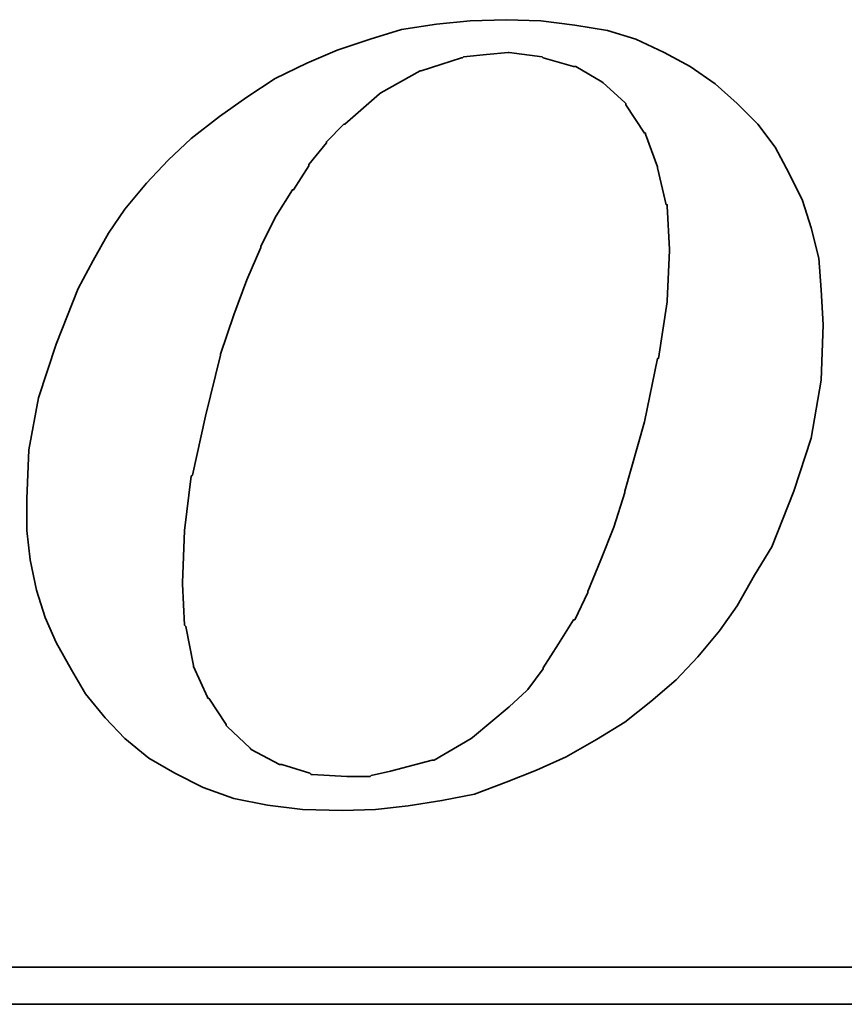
# Model space of a CAD drawing. Header units: millimetres. Extents: x -35 to 321, y -57 to 75.
# Tile 90 of 95: x 215.44 to 216.73, y 1.59 to 3.13. Entities that reach past the tile are written whole.
import ezdxf

# ---------------------------------------------------------------- set-up
doc = ezdxf.new("R2010")
doc.units = ezdxf.units.MM
doc.layers.add('DIM', color=4, linetype='Continuous')
doc.layers.add('layer 1', color=7, linetype='Continuous')

# ---------------------------------------------------------------- blocks, each defined once
blk = doc.blocks.new('TBI MOTION logo(完整正式版)')
at = {"layer": 'layer 1', "color": 22, "lineweight": 35}
for points, knots in [([(35.79625, -6.98375), (35.79625, -6.98375), (36.23125, -7.43875), (36.23125, -7.43875), (36.23125, -7.43875), (36.23125, -7.43875), (36.75625, -7.87125), (36.75625, -7.87125), (36.75625, -7.87125), (36.75625, -7.87125), (37.33125, -8.20375), (37.33125, -8.20375), (37.33125, -8.20375), (37.33125, -8.20375), (37.95625, -8.51875), (37.95625, -8.51875), (37.95625, -8.51875), (37.95625, -8.51875), (38.62625, -8.75875), (38.62625, -8.75875), (38.62625, -8.75875), (38.62625, -8.75875), (39.37125, -8.90375), (39.37125, -8.90375), (39.37125, -8.90375), (39.37125, -8.90375), (40.14125, -8.99875), (40.14125, -8.99875), (40.14125, -8.99875), (40.14125, -8.99875), (41.02625, -9.02375), (41.02625, -9.02375), (41.02625, -9.02375), (41.02625, -9.02375), (41.74625, -8.99875), (41.74625, -8.99875), (41.74625, -8.99875), (41.74625, -8.99875), (42.46625, -8.92375), (42.46625, -8.92375), (42.46625, -8.92375), (42.46625, -8.92375), (43.21125, -8.80625), (43.21125, -8.80625), (43.21125, -8.80625), (43.21125, -8.80625), (43.93125, -8.66375), (43.93125, -8.66375), (43.93125, -8.66375), (43.93125, -8.66375), (44.62625, -8.39875), (44.62625, -8.39875), (44.62625, -8.39875), (44.62625, -8.39875), (45.29625, -8.13375), (45.29625, -8.13375), (45.29625, -8.13375), (45.29625, -8.13375), (45.94625, -7.84375), (45.94625, -7.84375), (45.94625, -7.84375), (45.94625, -7.84375), (46.61625, -7.46375), (46.61625, -7.46375), (46.61625, -7.46375), (46.61625, -7.46375), (47.24125, -7.07875), (47.24125, -7.07875), (47.24125, -7.07875), (47.24125, -7.07875), (47.81625, -6.62375), (47.81625, -6.62375), (47.81625, -6.62375), (47.81625, -6.62375), (48.36875, -6.14375), (48.36875, -6.14375), (48.36875, -6.14375), (48.36875, -6.14375), (48.84625, -5.64125), (48.84625, -5.64125), (48.84625, -5.64125), (48.84625, -5.64125), (49.32625, -5.06375), (49.32625, -5.06375), (49.32625, -5.06375), (49.32625, -5.06375), (49.71125, -4.51374), (49.71125, -4.51374), (49.71125, -4.51374), (49.71125, -4.51374), (50.09625, -3.83874), (50.09625, -3.83874), (50.09625, -3.83874), (50.09625, -3.83874), (50.48125, -3.21374), (50.48125, -3.21374), (50.48125, -3.21374), (50.48125, -3.21374), (50.96125, -1.99125), (50.96125, -1.99125), (50.96125, -1.99125), (50.96125, -1.99125), (51.34375, -0.81875), (51.34375, -0.81875), (51.34375, -0.81875), (51.34375, -0.81875), (51.56125, 0.45624), (51.56125, 0.45624), (51.56125, 0.45624), (51.56125, 0.45624), (51.60625, 1.67624), (51.60625, 1.67624), (51.60625, 1.67624), (51.60625, 1.67624), (51.56125, 2.44625), (51.56125, 2.44625), (51.56125, 2.44625), (51.56125, 2.44625), (51.51125, 3.14125), (51.51125, 3.14125), (51.51125, 3.14125), (51.51125, 3.14125), (51.34375, 3.81125), (51.34375, 3.81125), (51.34375, 3.81125), (51.34375, 3.81125), (51.15125, 4.41125), (51.15125, 4.41125), (51.15125, 4.41125), (51.15125, 4.41125), (50.86125, 5.01125), (50.86125, 5.01125), (50.86125, 5.01125), (50.86125, 5.01125), (50.55125, 5.58875), (50.55125, 5.58875), (50.55125, 5.58875), (50.55125, 5.58875), (50.16625, 6.09125), (50.16625, 6.09125), (50.16625, 6.09125), (50.16625, 6.09125), (49.71125, 6.54875), (49.71125, 6.54875), (49.71125, 6.54875), (49.71125, 6.54875), (49.23125, 6.98125), (49.23125, 6.98125), (49.23125, 6.98125), (49.23125, 6.98125), (48.67875, 7.36625), (48.67875, 7.36625), (48.67875, 7.36625), (48.67875, 7.36625), (48.10375, 7.67625), (48.10375, 7.67625), (48.10375, 7.67625), (48.10375, 7.67625), (47.48125, 7.96375), (47.48125, 7.96375), (47.48125, 7.96375), (47.48125, 7.96375), (46.85625, 8.15625), (46.85625, 8.15625), (46.85625, 8.15625), (46.85625, 8.15625), (46.13625, 8.27624), (46.13625, 8.27624), (46.13625, 8.27624), (46.13625, 8.27624), (45.39125, 8.37125), (45.39125, 8.37125), (45.39125, 8.37125), (45.39125, 8.37125), (44.62625, 8.39624), (44.62625, 8.39624), (44.62625, 8.39624), (44.62625, 8.39624), (43.83625, 8.37125), (43.83625, 8.37125), (43.83625, 8.37125), (43.83625, 8.37125), (43.09125, 8.30125), (43.09125, 8.30125), (43.09125, 8.30125), (43.09125, 8.30125), (42.32125, 8.18125), (42.32125, 8.18125), (42.32125, 8.18125), (42.32125, 8.18125), (41.62875, 7.96375), (41.62875, 7.96375), (41.62875, 7.96375), (41.62875, 7.96375), (40.90625, 7.72625), (40.90625, 7.72625), (40.90625, 7.72625), (40.90625, 7.72625), (40.23624, 7.43625), (40.23624, 7.43625), (40.23624, 7.43625), (40.23624, 7.43625), (39.54124, 7.10125), (39.54124, 7.10125), (39.54124, 7.10125), (39.54124, 7.10125), (38.91625, 6.69125), (38.91625, 6.69125), (38.91625, 6.69125), (38.91625, 6.69125), (38.31625, 6.26125), (38.31625, 6.26125), (38.31625, 6.26125), (38.31625, 6.26125), (37.69125, 5.78125), (37.69125, 5.78125), (37.69125, 5.78125), (37.69125, 5.78125), (37.18625, 5.30125), (37.18625, 5.30125), (37.18625, 5.30125), (37.18625, 5.30125), (36.70625, 4.79624), (36.70625, 4.79624), (36.70625, 4.79624), (36.70625, 4.79624), (36.23125, 4.22125), (36.23125, 4.22125), (36.23125, 4.22125), (36.23125, 4.22125), (35.87124, 3.69375), (35.87124, 3.69375), (35.87124, 3.69375), (35.87124, 3.69375), (35.53125, 3.09125), (35.53125, 3.09125), (35.53125, 3.09125), (35.53125, 3.09125), (35.19875, 2.47125), (35.19875, 2.47125), (35.19875, 2.47125), (35.19875, 2.47125), (34.71625, 1.24625), (34.71625, 1.24625), (34.71625, 1.24625), (34.71625, 1.24625), (34.33125, 0.06874), (34.33125, 0.06874), (34.33125, 0.06874), (34.33125, 0.06874), (34.11625, -1.07875), (34.11625, -1.07875), (34.11625, -1.07875), (34.11625, -1.07875), (34.07125, -2.15875), (34.07125, -2.15875), (34.07125, -2.15875), (34.07125, -2.15875), (34.07125, -2.85375), (34.07125, -2.85375), (34.07125, -2.85375), (34.07125, -2.85375), (34.14125, -3.50375), (34.14125, -3.50375), (34.14125, -3.50375), (34.14125, -3.50375), (34.28625, -4.17375), (34.28625, -4.17375), (34.28625, -4.17375), (34.28625, -4.17375), (34.47625, -4.77624), (34.47625, -4.77624), (34.47625, -4.77624), (34.47625, -4.77624), (34.71625, -5.32625), (34.71625, -5.32625), (34.71625, -5.32625), (34.71625, -5.32625), (35.05375, -5.92875), (35.05375, -5.92875), (35.05375, -5.92875), (35.05375, -5.92875), (35.36375, -6.45375), (35.36375, -6.45375), (35.36375, -6.45375), (35.36375, -6.45375), (35.79625, -6.98375), (35.79625, -6.98375)], [0, 0, 0, 0, 0.01388889, 0.01388889, 0.01388889, 0.01388889, 0.02777778, 0.02777778, 0.02777778, 0.02777778, 0.04166667, 0.04166667, 0.04166667, 0.04166667, 0.05555556, 0.05555556, 0.05555556, 0.05555556, 0.06944444, 0.06944444, 0.06944444, 0.06944444, 0.08333333, 0.08333333, 0.08333333, 0.08333333, 0.09722222, 0.09722222, 0.09722222, 0.09722222, 0.11111111, 0.11111111, 0.11111111, 0.11111111, 0.125, 0.125, 0.125, 0.125, 0.13888889, 0.13888889, 0.13888889, 0.13888889, 0.15277778, 0.15277778, 0.15277778, 0.15277778, 0.16666667, 0.16666667, 0.16666667, 0.16666667, 0.18055556, 0.18055556, 0.18055556, 0.18055556, 0.19444444, 0.19444444, 0.19444444, 0.19444444, 0.20833333, 0.20833333, 0.20833333, 0.20833333, 0.22222222, 0.22222222, 0.22222222, 0.22222222, 0.23611111, 0.23611111, 0.23611111, 0.23611111, 0.25, 0.25, 0.25, 0.25, 0.26388889, 0.26388889, 0.26388889, 0.26388889, 0.27777778, 0.27777778, 0.27777778, 0.27777778, 0.29166667, 0.29166667, 0.29166667, 0.29166667, 0.30555556, 0.30555556, 0.30555556, 0.30555556, 0.31944444, 0.31944444, 0.31944444, 0.31944444, 0.33333333, 0.33333333, 0.33333333, 0.33333333, 0.34722222, 0.34722222, 0.34722222, 0.34722222, 0.36111111, 0.36111111, 0.36111111, 0.36111111, 0.375, 0.375, 0.375, 0.375, 0.38888889, 0.38888889, 0.38888889, 0.38888889, 0.40277778, 0.40277778, 0.40277778, 0.40277778, 0.41666667, 0.41666667, 0.41666667, 0.41666667, 0.43055556, 0.43055556, 0.43055556, 0.43055556, 0.44444444, 0.44444444, 0.44444444, 0.44444444, 0.45833333, 0.45833333, 0.45833333, 0.45833333, 0.47222222, 0.47222222, 0.47222222, 0.47222222, 0.48611111, 0.48611111, 0.48611111, 0.48611111, 0.5, 0.5, 0.5, 0.5, 0.51388889, 0.51388889, 0.51388889, 0.51388889, 0.52777778, 0.52777778, 0.52777778, 0.52777778, 0.54166667, 0.54166667, 0.54166667, 0.54166667, 0.55555556, 0.55555556, 0.55555556, 0.55555556, 0.56944444, 0.56944444, 0.56944444, 0.56944444, 0.58333333, 0.58333333, 0.58333333, 0.58333333, 0.59722222, 0.59722222, 0.59722222, 0.59722222, 0.61111111, 0.61111111, 0.61111111, 0.61111111, 0.625, 0.625, 0.625, 0.625, 0.63888889, 0.63888889, 0.63888889, 0.63888889, 0.65277778, 0.65277778, 0.65277778, 0.65277778, 0.66666667, 0.66666667, 0.66666667, 0.66666667, 0.68055556, 0.68055556, 0.68055556, 0.68055556, 0.69444444, 0.69444444, 0.69444444, 0.69444444, 0.70833333, 0.70833333, 0.70833333, 0.70833333, 0.72222222, 0.72222222, 0.72222222, 0.72222222, 0.73611111, 0.73611111, 0.73611111, 0.73611111, 0.75, 0.75, 0.75, 0.75, 0.76388889, 0.76388889, 0.76388889, 0.76388889, 0.77777778, 0.77777778, 0.77777778, 0.77777778, 0.79166667, 0.79166667, 0.79166667, 0.79166667, 0.80555556, 0.80555556, 0.80555556, 0.80555556, 0.81944444, 0.81944444, 0.81944444, 0.81944444, 0.83333333, 0.83333333, 0.83333333, 0.83333333, 0.84722222, 0.84722222, 0.84722222, 0.84722222, 0.86111111, 0.86111111, 0.86111111, 0.86111111, 0.875, 0.875, 0.875, 0.875, 0.88888889, 0.88888889, 0.88888889, 0.88888889, 0.90277778, 0.90277778, 0.90277778, 0.90277778, 0.91666667, 0.91666667, 0.91666667, 0.91666667, 0.93055556, 0.93055556, 0.93055556, 0.93055556, 0.94444444, 0.94444444, 0.94444444, 0.94444444, 0.95833333, 0.95833333, 0.95833333, 0.95833333, 0.97222222, 0.97222222, 0.97222222, 0.97222222, 0.98611111, 0.98611111, 0.98611111, 0.98611111, 1, 1, 1, 1]), ([(38.33875, 1.03124), (38.33875, 1.03124), (38.62625, 1.89625), (38.62625, 1.89625), (38.62625, 1.89625), (38.62625, 1.89625), (38.91625, 2.66375), (38.91625, 2.66375), (38.91625, 2.66375), (38.91625, 2.66375), (39.22625, 3.38125), (39.22625, 3.38125), (39.22625, 3.38125), (39.22625, 3.38125), (39.22625, 3.40624), (39.22625, 3.40624), (39.22625, 3.40624), (39.22625, 3.40624), (39.56124, 4.07624), (39.56124, 4.07624), (39.56124, 4.07624), (39.56124, 4.07624), (39.92125, 4.65125), (39.92125, 4.65125), (39.92125, 4.65125), (39.92125, 4.65125), (39.94625, 4.65125), (39.94625, 4.65125), (39.94625, 4.65125), (39.94625, 4.65125), (40.28125, 5.17875), (40.28125, 5.17875), (40.28125, 5.17875), (40.28125, 5.17875), (40.28125, 5.20375), (40.28125, 5.20375), (40.28125, 5.20375), (40.28125, 5.20375), (40.66875, 5.68625), (40.66875, 5.68625), (40.66875, 5.68625), (40.66875, 5.68625), (40.66875, 5.70625), (40.66875, 5.70625), (40.66875, 5.70625), (40.66875, 5.70625), (41.05124, 6.09125), (41.05124, 6.09125), (41.05124, 6.09125), (41.05124, 6.09125), (41.07625, 6.09125), (41.07625, 6.09125), (41.07625, 6.09125), (41.07625, 6.09125), (41.84125, 6.76625), (41.84125, 6.76625), (41.84125, 6.76625), (41.84125, 6.76625), (41.86625, 6.78625), (41.86625, 6.78625), (41.86625, 6.78625), (41.86625, 6.78625), (42.73125, 7.26624), (42.73125, 7.26624), (42.73125, 7.26624), (42.73125, 7.26624), (42.75625, 7.26624), (42.75625, 7.26624), (42.75625, 7.26624), (42.75625, 7.26624), (43.18625, 7.41125), (43.18625, 7.41125), (43.18625, 7.41125), (43.18625, 7.41125), (43.64125, 7.55625), (43.64125, 7.55625), (43.64125, 7.55625), (43.64125, 7.55625), (43.66625, 7.55625), (43.66625, 7.55625), (43.66625, 7.55625), (43.66625, 7.55625), (43.69125, 7.58124), (43.69125, 7.58124), (43.69125, 7.58124), (43.69125, 7.58124), (44.19125, 7.62625), (44.19125, 7.62625), (44.19125, 7.62625), (44.19125, 7.62625), (44.67125, 7.67625), (44.67125, 7.67625), (44.67125, 7.67625), (44.67125, 7.67625), (44.69625, 7.67625), (44.69625, 7.67625), (44.69625, 7.67625), (44.69625, 7.67625), (45.41875, 7.58124), (45.41875, 7.58124), (45.41875, 7.58124), (45.41875, 7.58124), (45.44125, 7.55625), (45.44125, 7.55625), (45.44125, 7.55625), (45.44125, 7.55625), (46.11125, 7.36625), (46.11125, 7.36625), (46.11125, 7.36625), (46.11125, 7.36625), (46.13625, 7.36625), (46.13625, 7.36625), (46.13625, 7.36625), (46.13625, 7.36625), (46.15875, 7.36625), (46.15875, 7.36625), (46.15875, 7.36625), (46.15875, 7.36625), (46.73625, 7.02624), (46.73625, 7.02624), (46.73625, 7.02624), (46.73625, 7.02624), (46.76125, 7.00624), (46.76125, 7.00624), (46.76125, 7.00624), (46.76125, 7.00624), (47.24125, 6.57124), (47.24125, 6.57124), (47.24125, 6.57124), (47.24125, 6.57124), (47.26625, 6.54875), (47.26625, 6.54875), (47.26625, 6.54875), (47.26625, 6.54875), (47.26625, 6.52375), (47.26625, 6.52375), (47.26625, 6.52375), (47.26625, 6.52375), (47.67375, 5.89875), (47.67375, 5.89875), (47.67375, 5.89875), (47.67375, 5.89875), (47.69625, 5.89875), (47.69625, 5.89875), (47.69625, 5.89875), (47.69625, 5.89875), (47.69625, 5.87625), (47.69625, 5.87625), (47.69625, 5.87625), (47.69625, 5.87625), (47.96125, 5.15625), (47.96125, 5.15625), (47.96125, 5.15625), (47.96125, 5.15625), (47.96125, 5.13125), (47.96125, 5.13125), (47.96125, 5.13125), (47.96125, 5.13125), (48.15125, 4.31875), (48.15125, 4.31875), (48.15125, 4.31875), (48.15125, 4.31875), (48.17625, 4.31875), (48.17625, 4.31875), (48.17625, 4.31875), (48.17625, 4.31875), (48.17625, 4.29125), (48.17625, 4.29125), (48.17625, 4.29125), (48.17625, 4.29125), (48.22625, 3.33125), (48.22625, 3.33125), (48.22625, 3.33125), (48.22625, 3.33125), (48.22625, 3.30875), (48.22625, 3.30875), (48.22625, 3.30875), (48.22625, 3.30875), (48.17625, 2.20624), (48.17625, 2.20624), (48.17625, 2.20624), (48.17625, 2.20624), (48.17625, 2.18124), (48.17625, 2.18124), (48.17625, 2.18124), (48.17625, 2.18124), (47.98375, 0.93624), (47.98375, 0.93624), (47.98375, 0.93624), (47.98375, 0.93624), (47.96125, 0.93624), (47.96125, 0.93624), (47.96125, 0.93624), (47.96125, 0.93624), (47.67375, -0.45874), (47.67375, -0.45874), (47.67375, -0.45874), (47.67375, -0.45874), (47.24125, -1.99125), (47.24125, -1.99125), (47.24125, -1.99125), (47.24125, -1.99125), (47.24125, -2.01874), (47.24125, -2.01874), (47.24125, -2.01874), (47.24125, -2.01874), (47.00125, -2.78375), (47.00125, -2.78375), (47.00125, -2.78375), (47.00125, -2.78375), (46.71125, -3.50375), (46.71125, -3.50375), (46.71125, -3.50375), (46.71125, -3.50375), (46.42625, -4.19875), (46.42625, -4.19875), (46.42625, -4.19875), (46.42625, -4.19875), (46.42625, -4.22375), (46.42625, -4.22375), (46.42625, -4.22375), (46.42625, -4.22375), (46.13625, -4.82374), (46.13625, -4.82374), (46.13625, -4.82374), (46.13625, -4.82374), (46.11125, -4.82374), (46.11125, -4.82374), (46.11125, -4.82374), (46.11125, -4.82374), (45.77625, -5.35125), (45.77625, -5.35125), (45.77625, -5.35125), (45.77625, -5.35125), (45.44125, -5.87875), (45.44125, -5.87875), (45.44125, -5.87875), (45.44125, -5.87875), (45.44125, -5.90375), (45.44125, -5.90375), (45.44125, -5.90375), (45.44125, -5.90375), (45.10625, -6.35875), (45.10625, -6.35875), (45.10625, -6.35875), (45.10625, -6.35875), (45.08125, -6.38375), (45.08125, -6.38375), (45.08125, -6.38375), (45.08125, -6.38375), (44.69625, -6.74375), (44.69625, -6.74375), (44.69625, -6.74375), (44.69625, -6.74375), (43.88375, -7.41625), (43.88375, -7.41625), (43.88375, -7.41625), (43.88375, -7.41625), (43.85625, -7.43875), (43.85625, -7.43875), (43.85625, -7.43875), (43.85625, -7.43875), (43.04125, -7.91875), (43.04125, -7.91875), (43.04125, -7.91875), (43.04125, -7.91875), (43.01625, -7.91875), (43.01625, -7.91875), (43.01625, -7.91875), (43.01625, -7.91875), (42.99625, -7.91875), (42.99625, -7.91875), (42.99625, -7.91875), (42.99625, -7.91875), (42.08125, -8.15875), (42.08125, -8.15875), (42.08125, -8.15875), (42.08125, -8.15875), (41.65125, -8.25625), (41.65125, -8.25625), (41.65125, -8.25625), (41.65125, -8.25625), (41.62875, -8.27875), (41.62875, -8.27875), (41.62875, -8.27875), (41.62875, -8.27875), (41.60125, -8.27875), (41.60125, -8.27875), (41.60125, -8.27875), (41.60125, -8.27875), (41.12125, -8.27875), (41.12125, -8.27875), (41.12125, -8.27875), (41.12125, -8.27875), (40.35624, -8.23125), (40.35624, -8.23125), (40.35624, -8.23125), (40.35624, -8.23125), (40.33125, -8.23125), (40.33125, -8.23125), (40.33125, -8.23125), (40.33125, -8.23125), (40.30625, -8.20375), (40.30625, -8.20375), (40.30625, -8.20375), (40.30625, -8.20375), (39.68375, -8.01375), (39.68375, -8.01375), (39.68375, -8.01375), (39.68375, -8.01375), (39.66124, -8.01375), (39.66124, -8.01375), (39.66124, -8.01375), (39.66124, -8.01375), (39.63625, -8.01375), (39.63625, -8.01375), (39.63625, -8.01375), (39.63625, -8.01375), (39.01125, -7.67875), (39.01125, -7.67875), (39.01125, -7.67875), (39.01125, -7.67875), (38.98875, -7.65375), (38.98875, -7.65375), (38.98875, -7.65375), (38.98875, -7.65375), (38.48625, -7.17375), (38.48625, -7.17375), (38.48625, -7.17375), (38.48625, -7.17375), (38.45875, -7.14875), (38.45875, -7.14875), (38.45875, -7.14875), (38.45875, -7.14875), (38.45875, -7.12875), (38.45875, -7.12875), (38.45875, -7.12875), (38.45875, -7.12875), (38.07625, -6.54875), (38.07625, -6.54875), (38.07625, -6.54875), (38.07625, -6.54875), (38.05125, -6.54875), (38.05125, -6.54875), (38.05125, -6.54875), (38.05125, -6.54875), (38.05125, -6.52875), (38.05125, -6.52875), (38.05125, -6.52875), (38.05125, -6.52875), (37.74125, -5.85375), (37.74125, -5.85375), (37.74125, -5.85375), (37.74125, -5.85375), (37.74125, -5.82875), (37.74125, -5.82875), (37.74125, -5.82875), (37.74125, -5.82875), (37.57375, -4.96875), (37.57375, -4.96875), (37.57375, -4.96875), (37.57375, -4.96875), (37.54625, -4.94375), (37.54625, -4.94375), (37.54625, -4.94375), (37.54625, -4.94375), (37.50125, -4.03375), (37.50125, -4.03375), (37.50125, -4.03375), (37.50125, -4.03375), (37.50125, -4.00875), (37.50125, -4.00875), (37.50125, -4.00875), (37.50125, -4.00875), (37.54625, -2.85375), (37.54625, -2.85375), (37.54625, -2.85375), (37.54625, -2.85375), (37.69125, -1.65875), (37.69125, -1.65875), (37.69125, -1.65875), (37.69125, -1.65875), (37.71624, -1.63375), (37.71624, -1.63375), (37.71624, -1.63375), (37.71624, -1.63375), (38.00375, -0.33875), (38.00375, -0.33875), (38.00375, -0.33875), (38.00375, -0.33875), (38.33875, 1.00624), (38.33875, 1.00624), (38.33875, 1.00624), (38.33875, 1.00624), (38.33875, 1.03124), (38.33875, 1.03124)], [0, 0, 0, 0, 0.01010101, 0.01010101, 0.01010101, 0.01010101, 0.02020202, 0.02020202, 0.02020202, 0.02020202, 0.03030303, 0.03030303, 0.03030303, 0.03030303, 0.04040404, 0.04040404, 0.04040404, 0.04040404, 0.05050505, 0.05050505, 0.05050505, 0.05050505, 0.06060606, 0.06060606, 0.06060606, 0.06060606, 0.07070707, 0.07070707, 0.07070707, 0.07070707, 0.08080808, 0.08080808, 0.08080808, 0.08080808, 0.09090909, 0.09090909, 0.09090909, 0.09090909, 0.1010101, 0.1010101, 0.1010101, 0.1010101, 0.11111111, 0.11111111, 0.11111111, 0.11111111, 0.12121212, 0.12121212, 0.12121212, 0.12121212, 0.13131313, 0.13131313, 0.13131313, 0.13131313, 0.14141414, 0.14141414, 0.14141414, 0.14141414, 0.15151515, 0.15151515, 0.15151515, 0.15151515, 0.16161616, 0.16161616, 0.16161616, 0.16161616, 0.17171717, 0.17171717, 0.17171717, 0.17171717, 0.18181818, 0.18181818, 0.18181818, 0.18181818, 0.19191919, 0.19191919, 0.19191919, 0.19191919, 0.2020202, 0.2020202, 0.2020202, 0.2020202, 0.21212121, 0.21212121, 0.21212121, 0.21212121, 0.22222222, 0.22222222, 0.22222222, 0.22222222, 0.23232323, 0.23232323, 0.23232323, 0.23232323, 0.24242424, 0.24242424, 0.24242424, 0.24242424, 0.25252525, 0.25252525, 0.25252525, 0.25252525, 0.26262626, 0.26262626, 0.26262626, 0.26262626, 0.27272727, 0.27272727, 0.27272727, 0.27272727, 0.28282828, 0.28282828, 0.28282828, 0.28282828, 0.29292929, 0.29292929, 0.29292929, 0.29292929, 0.3030303, 0.3030303, 0.3030303, 0.3030303, 0.31313131, 0.31313131, 0.31313131, 0.31313131, 0.32323232, 0.32323232, 0.32323232, 0.32323232, 0.33333333, 0.33333333, 0.33333333, 0.33333333, 0.34343434, 0.34343434, 0.34343434, 0.34343434, 0.35353535, 0.35353535, 0.35353535, 0.35353535, 0.36363636, 0.36363636, 0.36363636, 0.36363636, 0.37373737, 0.37373737, 0.37373737, 0.37373737, 0.38383838, 0.38383838, 0.38383838, 0.38383838, 0.39393939, 0.39393939, 0.39393939, 0.39393939, 0.4040404, 0.4040404, 0.4040404, 0.4040404, 0.41414141, 0.41414141, 0.41414141, 0.41414141, 0.42424242, 0.42424242, 0.42424242, 0.42424242, 0.43434343, 0.43434343, 0.43434343, 0.43434343, 0.44444444, 0.44444444, 0.44444444, 0.44444444, 0.45454545, 0.45454545, 0.45454545, 0.45454545, 0.46464646, 0.46464646, 0.46464646, 0.46464646, 0.47474747, 0.47474747, 0.47474747, 0.47474747, 0.48484848, 0.48484848, 0.48484848, 0.48484848, 0.49494949, 0.49494949, 0.49494949, 0.49494949, 0.50505051, 0.50505051, 0.50505051, 0.50505051, 0.51515152, 0.51515152, 0.51515152, 0.51515152, 0.52525253, 0.52525253, 0.52525253, 0.52525253, 0.53535354, 0.53535354, 0.53535354, 0.53535354, 0.54545455, 0.54545455, 0.54545455, 0.54545455, 0.55555556, 0.55555556, 0.55555556, 0.55555556, 0.56565657, 0.56565657, 0.56565657, 0.56565657, 0.57575758, 0.57575758, 0.57575758, 0.57575758, 0.58585859, 0.58585859, 0.58585859, 0.58585859, 0.5959596, 0.5959596, 0.5959596, 0.5959596, 0.60606061, 0.60606061, 0.60606061, 0.60606061, 0.61616162, 0.61616162, 0.61616162, 0.61616162, 0.62626263, 0.62626263, 0.62626263, 0.62626263, 0.63636364, 0.63636364, 0.63636364, 0.63636364, 0.64646465, 0.64646465, 0.64646465, 0.64646465, 0.65656566, 0.65656566, 0.65656566, 0.65656566, 0.66666667, 0.66666667, 0.66666667, 0.66666667, 0.67676768, 0.67676768, 0.67676768, 0.67676768, 0.68686869, 0.68686869, 0.68686869, 0.68686869, 0.6969697, 0.6969697, 0.6969697, 0.6969697, 0.70707071, 0.70707071, 0.70707071, 0.70707071, 0.71717172, 0.71717172, 0.71717172, 0.71717172, 0.72727273, 0.72727273, 0.72727273, 0.72727273, 0.73737374, 0.73737374, 0.73737374, 0.73737374, 0.74747475, 0.74747475, 0.74747475, 0.74747475, 0.75757576, 0.75757576, 0.75757576, 0.75757576, 0.76767677, 0.76767677, 0.76767677, 0.76767677, 0.77777778, 0.77777778, 0.77777778, 0.77777778, 0.78787879, 0.78787879, 0.78787879, 0.78787879, 0.7979798, 0.7979798, 0.7979798, 0.7979798, 0.80808081, 0.80808081, 0.80808081, 0.80808081, 0.81818182, 0.81818182, 0.81818182, 0.81818182, 0.82828283, 0.82828283, 0.82828283, 0.82828283, 0.83838384, 0.83838384, 0.83838384, 0.83838384, 0.84848485, 0.84848485, 0.84848485, 0.84848485, 0.85858586, 0.85858586, 0.85858586, 0.85858586, 0.86868687, 0.86868687, 0.86868687, 0.86868687, 0.87878788, 0.87878788, 0.87878788, 0.87878788, 0.88888889, 0.88888889, 0.88888889, 0.88888889, 0.8989899, 0.8989899, 0.8989899, 0.8989899, 0.90909091, 0.90909091, 0.90909091, 0.90909091, 0.91919192, 0.91919192, 0.91919192, 0.91919192, 0.92929293, 0.92929293, 0.92929293, 0.92929293, 0.93939394, 0.93939394, 0.93939394, 0.93939394, 0.94949495, 0.94949495, 0.94949495, 0.94949495, 0.95959596, 0.95959596, 0.95959596, 0.95959596, 0.96969697, 0.96969697, 0.96969697, 0.96969697, 0.97979798, 0.97979798, 0.97979798, 0.97979798, 0.98989899, 0.98989899, 0.98989899, 0.98989899, 1, 1, 1, 1]), ([(75.90875, -9.47875), (75.90875, -9.47875), (75.90875, -12.28625), (75.90875, -12.28625), (75.90875, -12.28625), (75.90875, -12.28625), (75.90875, -12.47875), (75.90875, -12.47875), (75.90875, -12.47875), (75.90875, -12.47875), (75.71625, -12.47875), (75.71625, -12.47875), (75.71625, -12.47875), (75.71625, -12.47875), (-88.32875, -12.47875), (-88.32875, -12.47875), (-88.32875, -12.47875), (-88.32875, -12.47875), (-88.32875, -13.29375), (-88.32875, -13.29375), (-88.32875, -13.29375), (-88.32875, -13.29375), (82.89125, -13.29375), (82.89125, -13.29375), (82.89125, -13.29375), (82.89125, -13.29375), (75.90875, -9.47875), (75.90875, -9.47875)], [0, 0, 0, 0, 0.14285714, 0.14285714, 0.14285714, 0.14285714, 0.28571429, 0.28571429, 0.28571429, 0.28571429, 0.42857143, 0.42857143, 0.42857143, 0.42857143, 0.57142857, 0.57142857, 0.57142857, 0.57142857, 0.71428571, 0.71428571, 0.71428571, 0.71428571, 0.85714286, 0.85714286, 0.85714286, 0.85714286, 1, 1, 1, 1])]:
    blk.add_open_spline(points, degree=3, knots=knots, dxfattribs=at)

msp = doc.modelspace()

# ---------------------------------------------------------------- block references
at = {"layer": 'DIM', "color": 7, "xscale": 0.0712799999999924, "yscale": 0.0712799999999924, "zscale": 0.0712799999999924}
msp.add_blockref('TBI MOTION logo(完整正式版)', (213.0182, 2.5328), dxfattribs=at)

doc.saveas('drawing.dxf')
